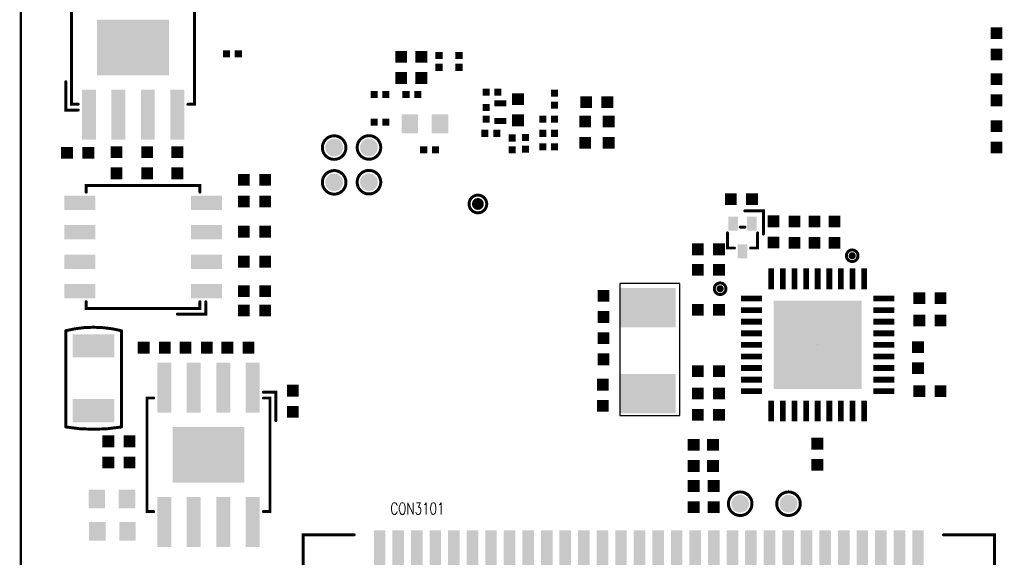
# Model space of a CAD drawing. Extents: x 63 to 129, y -4 to 99.
# Tile 64 of 69: x 63 to 105, y 21 to 44. Entities that reach past the tile are written whole.
import ezdxf

# ---------------------------------------------------------------- set-up
doc = ezdxf.new("R2010")
doc.units = 0
doc.linetypes.add('KEEPOUT_00001000$0', pattern=[2, 1, 1])
doc.layers.get('0').update_dxf_attribs({"linetype": 'CONTINUOUS'})
for name, color, linetype in [('BOARD_OUTLINE_00', 254, 'CONTINUOUS'), ('DRIL_NPLTE_THRU_12', 16, 'CONTINUOUS'), ('DRIL_PLTE_THRU_12', 16, 'CONTINUOUS'), ('DRIL_SYMBOL', 254, 'CONTINUOUS'), ('KEEPOUT_12', 3, 'CONTINUOUS'), ('PADS_BOT', 1, 'CONTINUOUS'), ('PADS_INNER', 1, 'CONTINUOUS'), ('PART_BOT_2DLINE_00', 3, 'CONTINUOUS'), ('TAG_00', 254, 'CONTINUOUS'), ('TAG_01', 254, 'CONTINUOUS')]:
    doc.layers.add(name, color=color, linetype=linetype)
doc.styles.add('W0$127', font='simplex', dxfattribs={"width": 0.75})

# ---------------------------------------------------------------- blocks, each defined once
blk = doc.blocks.new('BOARD_8')
at = {"layer": 'BOARD_OUTLINE_00', "const_width": 0.1016}
blk.add_lwpolyline([(4.3328, -4.8786), (58.3328, -4.8786), (58.3328, -89.8786), (4.3328, -89.8786), (4.3328, -50.3786), (9.7078, -50.3786), (9.7078, -42.5786), (4.3328, -42.5786)], close=True, dxfattribs=at)
blk = doc.blocks.new('KEEPOUT_1140')
at = {"layer": 'KEEPOUT_12', "linetype": 'KEEPOUT_00001000$0'}
blk.add_lwpolyline([(0, 0), (2.5908, 0), (2.5908, -5.6896), (0, -5.6896)], close=True, dxfattribs=at)
blk = doc.blocks.new('DRIL_HOLE_0')
blk.add_lwpolyline([(0, 0, 1), (0, 0, 1)], format="xyb", close=True)
blk = doc.blocks.new('PAD_0')
blk.add_lwpolyline([(0, 0, 1), (0, 0, 1)], format="xyb", close=True)
blk = doc.blocks.new('PAD_6')
at = {"const_width": 0.508}
blk.add_lwpolyline([(-0.254, 0), (0.254, 0)], dxfattribs=at)
blk = doc.blocks.new('STK_BOT_33')
at = {"layer": 'DRIL_PLTE_THRU_12'}
blk.add_blockref('DRIL_HOLE_0', (0, 0), dxfattribs=at)
at = {"layer": 'PADS_BOT'}
blk.add_blockref('PAD_6', (0, 0), dxfattribs=at)
at = {"layer": 'PADS_INNER'}
blk.add_blockref('PAD_0', (0, 0), dxfattribs=at)
blk = doc.blocks.new('SYM_BOT_30')
for p in [(-0.4572, 0), (0.4572, 0)]:
    blk.add_blockref('STK_BOT_33', p)
blk = doc.blocks.new('PART_BOT_254')
blk.add_blockref('SYM_BOT_30', (0, 0))
blk = doc.blocks.new('PART_BOT_257')
blk.add_blockref('SYM_BOT_30', (0, 0))
blk = doc.blocks.new('PART_BOT_258')
blk.add_blockref('SYM_BOT_30', (0, 0))
blk = doc.blocks.new('PART_BOT_259')
blk.add_blockref('SYM_BOT_30', (0, 0))
blk = doc.blocks.new('PART_BOT_260')
blk.add_blockref('SYM_BOT_30', (0, 0))
blk = doc.blocks.new('PART_BOT_261')
blk.add_blockref('SYM_BOT_30', (0, 0))
blk = doc.blocks.new('PART_BOT_262')
blk.add_blockref('SYM_BOT_30', (0, 0))
blk = doc.blocks.new('PART_BOT_263')
blk.add_blockref('SYM_BOT_30', (0, 0))
blk = doc.blocks.new('PAD_5')
at = {"const_width": 0.3048}
blk.add_lwpolyline([(-0.1524, 0), (0.1524, 0)], dxfattribs=at)
blk = doc.blocks.new('STK_BOT_41')
at = {"layer": 'DRIL_NPLTE_THRU_12'}
blk.add_blockref('DRIL_HOLE_0', (0, 0), dxfattribs=at)
at = {"layer": 'PADS_BOT'}
blk.add_blockref('PAD_5', (0, 0), dxfattribs=at)
at = {"layer": 'PADS_INNER'}
blk.add_blockref('PAD_0', (0, 0), dxfattribs=at)
blk = doc.blocks.new('SYM_BOT_29')
for p in [(-0.254, 0), (0.254, 0)]:
    blk.add_blockref('STK_BOT_41', p)
blk = doc.blocks.new('PART_BOT_305')
blk.add_blockref('SYM_BOT_29', (0, 0))
blk = doc.blocks.new('PART_BOT_337')
blk.add_blockref('SYM_BOT_30', (0, 0))
blk = doc.blocks.new('PART_BOT_339')
blk.add_blockref('SYM_BOT_30', (0, 0))
blk = doc.blocks.new('PART_BOT_340')
blk.add_blockref('SYM_BOT_30', (0, 0))
blk = doc.blocks.new('PART_BOT_341')
blk.add_blockref('SYM_BOT_30', (0, 0))
blk = doc.blocks.new('PART_BOT_359')
blk.add_blockref('SYM_BOT_30', (0, 0))
blk = doc.blocks.new('PART_BOT_360')
blk.add_blockref('SYM_BOT_30', (0, 0))
blk = doc.blocks.new('PART_BOT_361')
blk.add_blockref('SYM_BOT_30', (0, 0))
blk = doc.blocks.new('PART_BOT_362')
blk.add_blockref('SYM_BOT_30', (0, 0))
blk = doc.blocks.new('PART_BOT_363')
blk.add_blockref('SYM_BOT_30', (0, 0))
blk = doc.blocks.new('PART_BOT_365')
blk.add_blockref('SYM_BOT_30', (0, 0))
blk = doc.blocks.new('PART_BOT_366')
blk.add_blockref('SYM_BOT_30', (0, 0))
blk = doc.blocks.new('PAD_7')
at = {"const_width": 0.7112}
blk.add_lwpolyline([(-0.4064, 0), (0.4064, 0)], dxfattribs=at)
blk = doc.blocks.new('STK_BOT_40')
at = {"layer": 'DRIL_NPLTE_THRU_12'}
blk.add_blockref('DRIL_HOLE_0', (0, 0), dxfattribs=at)
at = {"layer": 'PADS_BOT', "rotation": 90}
blk.add_blockref('PAD_7', (0, 0), dxfattribs=at)
at = {"layer": 'PADS_INNER'}
blk.add_blockref('PAD_0', (0, 0), dxfattribs=at)
blk = doc.blocks.new('SYM_BOT_34')
for p in [(-0.65, 0), (0.65, 0)]:
    blk.add_blockref('STK_BOT_40', p)
blk = doc.blocks.new('PART_BOT_368')
blk.add_blockref('SYM_BOT_34', (0, 0))
blk = doc.blocks.new('PART_BOT_369')
blk.add_blockref('SYM_BOT_34', (0, 0))
blk = doc.blocks.new('PART_BOT_370')
blk.add_blockref('SYM_BOT_30', (0, 0))
blk = doc.blocks.new('PART_BOT_371')
blk.add_blockref('SYM_BOT_30', (0, 0))
blk = doc.blocks.new('PART_BOT_375')
blk.add_blockref('SYM_BOT_30', (0, 0))
blk = doc.blocks.new('SMOOTH_0$127')
at = {"const_width": 0.0635}
blk.add_lwpolyline([(-0.03175, 0, 1), (0.03175, 0, 1)], format="xyb", close=True, dxfattribs=at)
blk = doc.blocks.new('PART_BODY_BOT_115')
at = {"layer": 'PART_BOT_2DLINE_00', "const_width": 0.127}
for points in [[(-0.35, 0.45), (-0.65, 0.45), (-0.65, -0.2)], [(0.35, 0.45), (0.65, 0.45), (0.65, -0.2)], [(-0.1, -1.15), (-0.9, -1.15), (-0.9, -0.15)], [(-0.1, -0.45), (0.1, -0.45)]]:
    blk.add_lwpolyline(points, dxfattribs=at)
at = {"layer": 'PART_BOT_2DLINE_00'}
for p in [(-0.65, 0.45), (-0.35, 0.45), (0.35, 0.45), (0.65, 0.45), (-0.9, -0.15), (-0.65, -0.2), (-0.1, -0.45), (0.1, -0.45), (0.65, -0.2), (-0.9, -1.15), (-0.1, -1.15)]:
    blk.add_blockref('SMOOTH_0$127', p, dxfattribs=at)
blk = doc.blocks.new('PAD_14')
at = {"const_width": 0.42}
blk.add_lwpolyline([(-0.3, 0), (0.3, 0)], dxfattribs=at)
blk = doc.blocks.new('STK_BOT_209')
at = {"layer": 'DRIL_NPLTE_THRU_12'}
blk.add_blockref('DRIL_HOLE_0', (0, 0), dxfattribs=at)
at = {"layer": 'PADS_BOT', "rotation": 90}
blk.add_blockref('PAD_14', (0, 0), dxfattribs=at)
at = {"layer": 'PADS_INNER'}
blk.add_blockref('PAD_0', (0, 0), dxfattribs=at)
blk = doc.blocks.new('SYM_BOT_68')
for name, p in [('STK_BOT_209', (0, 0.6)), ('PART_BODY_BOT_115', (0, 0)), ('STK_BOT_209', (-0.4, -0.6)), ('STK_BOT_209', (0.4, -0.6))]:
    blk.add_blockref(name, p)
blk = doc.blocks.new('PART_BOT_434')
blk.add_blockref('SYM_BOT_68', (0, 0))
blk = doc.blocks.new('SYM_BOT_69')
for p in [(-0.65, 0), (0.65, 0)]:
    blk.add_blockref('STK_BOT_40', p)
blk = doc.blocks.new('PART_BOT_449')
blk.add_blockref('SYM_BOT_69', (0, 0))
blk = doc.blocks.new('SYM_BOT_41')
for p in [(-0.4572, 0), (0.4572, 0)]:
    blk.add_blockref('STK_BOT_33', p)
blk = doc.blocks.new('PART_BOT_450')
blk.add_blockref('SYM_BOT_41', (0, 0))
blk = doc.blocks.new('PART_BOT_451')
blk.add_blockref('SYM_BOT_41', (0, 0))
blk = doc.blocks.new('PART_BOT_459')
blk.add_blockref('SYM_BOT_41', (0, 0))
blk = doc.blocks.new('PART_BOT_461')
blk.add_blockref('SYM_BOT_41', (0, 0))
blk = doc.blocks.new('PART_BOT_463')
blk.add_blockref('SYM_BOT_41', (0, 0))
blk = doc.blocks.new('PART_BOT_484')
blk.add_blockref('SYM_BOT_41', (0, 0))
blk = doc.blocks.new('PART_BOT_485')
blk.add_blockref('SYM_BOT_41', (0, 0))
blk = doc.blocks.new('PART_BOT_486')
blk.add_blockref('SYM_BOT_41', (0, 0))
blk = doc.blocks.new('PART_BOT_487')
blk.add_blockref('SYM_BOT_41', (0, 0))
blk = doc.blocks.new('PART_BOT_488')
blk.add_blockref('SYM_BOT_41', (0, 0))
blk = doc.blocks.new('PART_BOT_489')
blk.add_blockref('SYM_BOT_41', (0, 0))
blk = doc.blocks.new('PART_BOT_490')
blk.add_blockref('SYM_BOT_41', (0, 0))
blk = doc.blocks.new('PART_BOT_491')
blk.add_blockref('SYM_BOT_41', (0, 0))
blk = doc.blocks.new('PART_BOT_511')
blk.add_blockref('SYM_BOT_41', (0, 0))
blk = doc.blocks.new('PART_BOT_512')
blk.add_blockref('SYM_BOT_41', (0, 0))
blk = doc.blocks.new('PART_BOT_513')
blk.add_blockref('SYM_BOT_41', (0, 0))
blk = doc.blocks.new('PART_BOT_514')
blk.add_blockref('SYM_BOT_41', (0, 0))
blk = doc.blocks.new('PART_BOT_515')
blk.add_blockref('SYM_BOT_41', (0, 0))
blk = doc.blocks.new('PART_BOT_516')
blk.add_blockref('SYM_BOT_41', (0, 0))
blk = doc.blocks.new('PART_BOT_517')
blk.add_blockref('SYM_BOT_41', (0, 0))
blk = doc.blocks.new('PART_BODY_BOT_118')
at = {"layer": 'PART_BOT_2DLINE_00', "const_width": 0.127}
blk.add_lwpolyline([(-2.1, -1.2), (2.05, -1.2, 0.125886), (2.05, 1.2), (-2.1, 1.2, 0.083972)], format="xyb", close=True, dxfattribs=at)
at = {"layer": 'PART_BOT_2DLINE_00'}
for p in [(-2.1, 1.2), (2.05, 1.2), (-2.1, -1.2), (2.05, -1.2)]:
    blk.add_blockref('SMOOTH_0$127', p, dxfattribs=at)
blk = doc.blocks.new('PAD_15')
at = {"const_width": 1}
blk.add_lwpolyline([(-0.9, 0), (0.9, 0)], dxfattribs=at)
blk = doc.blocks.new('STK_BOT_217')
at = {"layer": 'DRIL_NPLTE_THRU_12'}
blk.add_blockref('DRIL_HOLE_0', (0, 0), dxfattribs=at)
at = {"layer": 'PADS_BOT', "rotation": 90}
blk.add_blockref('PAD_15', (0, 0), dxfattribs=at)
at = {"layer": 'PADS_INNER'}
blk.add_blockref('PAD_0', (0, 0), dxfattribs=at)
blk = doc.blocks.new('SYM_BOT_71')
for name, p in [('STK_BOT_217', (-1.4, 0)), ('STK_BOT_217', (1.4, 0)), ('PART_BODY_BOT_118', (0, 0))]:
    blk.add_blockref(name, p)
blk = doc.blocks.new('PART_BOT_519')
blk.add_blockref('SYM_BOT_71', (0, 0))
blk = doc.blocks.new('PART_BODY_BOT_121')
at = {"layer": 'PART_BOT_2DLINE_00', "const_width": 0.127}
blk.add_lwpolyline([(-0.381, 0, 1), (0.381, 0, 1)], format="xyb", close=True, dxfattribs=at)
blk = doc.blocks.new('PAD_16')
at = {"const_width": 0.254}
blk.add_lwpolyline([(0, -0.127, 1), (0, 0.127, 1)], format="xyb", close=True, dxfattribs=at)
blk = doc.blocks.new('STK_BOT_264')
at = {"layer": 'DRIL_NPLTE_THRU_12'}
blk.add_blockref('DRIL_HOLE_0', (0, 0), dxfattribs=at)
at = {"layer": 'PADS_BOT'}
blk.add_blockref('PAD_16', (0, 0), dxfattribs=at)
at = {"layer": 'PADS_INNER'}
blk.add_blockref('PAD_0', (0, 0), dxfattribs=at)
blk = doc.blocks.new('SYM_BOT_74')
for name in ['PART_BODY_BOT_121', 'STK_BOT_264']:
    blk.add_blockref(name, (0, 0))
blk = doc.blocks.new('PART_BOT_524')
blk.add_blockref('SYM_BOT_74', (0, 0))
blk = doc.blocks.new('PART_BODY_BOT_122')
at = {"layer": 'PART_BOT_2DLINE_00', "const_width": 0.127}
blk.add_lwpolyline([(-0.508, 0, 1), (0.508, 0, 1)], format="xyb", close=True, dxfattribs=at)
blk = doc.blocks.new('PAD_17')
at = {"const_width": 0.381}
blk.add_lwpolyline([(0, -0.1905, 1), (0, 0.1905, 1)], format="xyb", close=True, dxfattribs=at)
blk = doc.blocks.new('STK_BOT_265')
at = {"layer": 'DRIL_NPLTE_THRU_12'}
blk.add_blockref('DRIL_HOLE_0', (0, 0), dxfattribs=at)
at = {"layer": 'PADS_BOT'}
blk.add_blockref('PAD_17', (0, 0), dxfattribs=at)
at = {"layer": 'PADS_INNER'}
blk.add_blockref('PAD_0', (0, 0), dxfattribs=at)
blk = doc.blocks.new('SYM_BOT_75')
for name in ['PART_BODY_BOT_122', 'STK_BOT_265']:
    blk.add_blockref(name, (0, 0))
blk = doc.blocks.new('PART_BOT_525')
blk.add_blockref('SYM_BOT_75', (0, 0))
blk = doc.blocks.new('PART_BOT_526')
blk.add_blockref('SYM_BOT_75', (0, 0))
blk = doc.blocks.new('PART_BOT_527')
blk.add_blockref('SYM_BOT_75', (0, 0))
blk = doc.blocks.new('PART_BOT_528')
blk.add_blockref('SYM_BOT_75', (0, 0))
blk = doc.blocks.new('PART_BODY_BOT_124')
at = {"layer": 'PART_BOT_2DLINE_00', "const_width": 0.127}
blk.add_lwpolyline([(-0.25, 0, 1), (0.25, 0, 1)], format="xyb", close=True, dxfattribs=at)
blk = doc.blocks.new('PAD_20')
at = {"const_width": 0.1524}
blk.add_lwpolyline([(0, -0.0762, 1), (0, 0.0762, 1)], format="xyb", close=True, dxfattribs=at)
blk = doc.blocks.new('STK_BOT_214')
at = {"layer": 'DRIL_NPLTE_THRU_12'}
blk.add_blockref('DRIL_HOLE_0', (0, 0), dxfattribs=at)
at = {"layer": 'PADS_BOT'}
blk.add_blockref('PAD_20', (0, 0), dxfattribs=at)
at = {"layer": 'PADS_INNER'}
blk.add_blockref('PAD_0', (0, 0), dxfattribs=at)
blk = doc.blocks.new('SYM_BOT_77')
for name in ['PART_BODY_BOT_124', 'STK_BOT_214']:
    blk.add_blockref(name, (0, 0))
blk = doc.blocks.new('PART_BOT_533')
blk.add_blockref('SYM_BOT_77', (0, 0))
blk = doc.blocks.new('PART_BOT_534')
blk.add_blockref('SYM_BOT_77', (0, 0))
blk = doc.blocks.new('PART_BODY_BOT_131')
at = {"layer": 'TAG_00'}
blk.add_lwpolyline([(0, 0), (0, 0)], dxfattribs=at)
at = {"layer": 'TAG_01'}
blk.add_lwpolyline([(0, 0), (0, 0)], dxfattribs=at)
blk = doc.blocks.new('PAD_22')
at = {"const_width": 0.25}
blk.add_lwpolyline([(-0.45, 0), (0.45, 0)], dxfattribs=at)
blk = doc.blocks.new('STK_BOT_251')
at = {"layer": 'DRIL_NPLTE_THRU_12'}
blk.add_blockref('DRIL_HOLE_0', (0, 0), dxfattribs=at)
at = {"layer": 'PADS_BOT'}
blk.add_blockref('PAD_22', (0, 0), dxfattribs=at)
at = {"layer": 'PADS_INNER'}
blk.add_blockref('PAD_0', (0, 0), dxfattribs=at)
blk = doc.blocks.new('STK_BOT_250')
at = {"layer": 'DRIL_NPLTE_THRU_12'}
blk.add_blockref('DRIL_HOLE_0', (0, 0), dxfattribs=at)
at = {"layer": 'PADS_BOT', "rotation": 90}
blk.add_blockref('PAD_22', (0, 0), dxfattribs=at)
at = {"layer": 'PADS_INNER'}
blk.add_blockref('PAD_0', (0, 0), dxfattribs=at)
blk = doc.blocks.new('PAD_23')
at = {"const_width": 3.8}
blk.add_lwpolyline([(-1.9, 0), (1.9, 0)], dxfattribs=at)
blk = doc.blocks.new('STK_BOT_252')
at = {"layer": 'DRIL_NPLTE_THRU_12'}
blk.add_blockref('DRIL_HOLE_0', (0, 0), dxfattribs=at)
at = {"layer": 'PADS_BOT'}
blk.add_blockref('PAD_23', (0, 0), dxfattribs=at)
at = {"layer": 'PADS_INNER'}
blk.add_blockref('PAD_0', (0, 0), dxfattribs=at)
blk = doc.blocks.new('SYM_BOT_84')
for name, p in [('STK_BOT_250', (-2, 2.85)), ('STK_BOT_250', (-1.5, 2.85)), ('STK_BOT_250', (-1, 2.85)), ('STK_BOT_250', (-0.5, 2.85)), ('STK_BOT_250', (0, 2.85)), ('STK_BOT_250', (0.5, 2.85)), ('STK_BOT_250', (1, 2.85)), ('STK_BOT_250', (1.5, 2.85)), ('STK_BOT_250', (2, 2.85)), ('STK_BOT_251', (-2.85, 2)), ('STK_BOT_251', (2.85, 2)), ('STK_BOT_252', (0, 0)), ('STK_BOT_251', (-2.85, 1.5)), ('STK_BOT_251', (2.85, 1.5)), ('STK_BOT_251', (-2.85, 1)), ('STK_BOT_251', (2.85, 1)), ('STK_BOT_251', (-2.85, 0.5)), ('STK_BOT_251', (2.85, 0.5)), ('STK_BOT_251', (-2.85, 0)), ('PART_BODY_BOT_131', (0, 0)), ('STK_BOT_251', (2.85, 0)), ('STK_BOT_251', (-2.85, -0.5)), ('STK_BOT_251', (2.85, -0.5)), ('STK_BOT_251', (-2.85, -1)), ('STK_BOT_251', (2.85, -1)), ('STK_BOT_251', (-2.85, -1.5)), ('STK_BOT_251', (2.85, -1.5)), ('STK_BOT_251', (-2.85, -2)), ('STK_BOT_251', (2.85, -2)), ('STK_BOT_250', (-2, -2.85)), ('STK_BOT_250', (-1.5, -2.85)), ('STK_BOT_250', (-1, -2.85)), ('STK_BOT_250', (-0.5, -2.85)), ('STK_BOT_250', (0, -2.85)), ('STK_BOT_250', (0.5, -2.85)), ('STK_BOT_250', (1, -2.85)), ('STK_BOT_250', (1.5, -2.85)), ('STK_BOT_250', (2, -2.85))]:
    blk.add_blockref(name, p)
blk = doc.blocks.new('PART_BOT_544')
blk.add_blockref('SYM_BOT_84', (0, 0))
blk = doc.blocks.new('PART_BODY_BOT_134')
at = {"layer": 'PART_BOT_2DLINE_00', "const_width": 0.127}
for points in [[(-2.3645, 2.45), (-2.65, 2.45), (-2.65, -2.45), (-2.3645, -2.45)], [(2.3645, 2.45), (2.65, 2.45), (2.65, -2.45), (2.3645, -2.45)], [(-2.9, -1.4764), (-2.9, -2.7), (-2.3645, -2.7)]]:
    blk.add_lwpolyline(points, dxfattribs=at)
at = {"layer": 'PART_BOT_2DLINE_00'}
for p in [(-2.65, 2.45), (-2.3645, 2.45), (2.3645, 2.45), (2.65, 2.45), (-2.9, -1.4764), (-2.65, -2.45), (-2.3645, -2.45), (2.3645, -2.45), (2.65, -2.45), (-2.9, -2.7), (-2.3645, -2.7)]:
    blk.add_blockref('SMOOTH_0$127', p, dxfattribs=at)
blk = doc.blocks.new('PAD_26')
at = {"const_width": 0.6}
blk.add_lwpolyline([(-1.075, 0), (1.075, 0)], dxfattribs=at)
blk = doc.blocks.new('STK_BOT_352')
at = {"layer": 'DRIL_NPLTE_THRU_12'}
blk.add_blockref('DRIL_HOLE_0', (0, 0), dxfattribs=at)
at = {"layer": 'PADS_BOT', "rotation": 90}
blk.add_blockref('PAD_26', (0, 0), dxfattribs=at)
at = {"layer": 'PADS_INNER'}
blk.add_blockref('PAD_0', (0, 0), dxfattribs=at)
blk = doc.blocks.new('PAD_27')
at = {"const_width": 2.4}
blk.add_lwpolyline([(-1.55, 0), (1.55, 0)], dxfattribs=at)
blk = doc.blocks.new('STK_BOT_219')
at = {"layer": 'DRIL_NPLTE_THRU_12'}
blk.add_blockref('DRIL_HOLE_0', (0, 0), dxfattribs=at)
at = {"layer": 'PADS_BOT'}
blk.add_blockref('PAD_27', (0, 0), dxfattribs=at)
at = {"layer": 'PADS_INNER'}
blk.add_blockref('PAD_0', (0, 0), dxfattribs=at)
blk = doc.blocks.new('SYM_BOT_87')
for name, p in [('STK_BOT_352', (-1.905, 2.9)), ('STK_BOT_352', (-0.635, 2.9)), ('STK_BOT_352', (0.635, 2.9)), ('STK_BOT_352', (1.905, 2.9)), ('PART_BODY_BOT_134', (0, 0)), ('STK_BOT_219', (0, 0)), ('STK_BOT_352', (-1.905, -2.9)), ('STK_BOT_352', (-0.635, -2.9)), ('STK_BOT_352', (0.635, -2.9)), ('STK_BOT_352', (1.905, -2.9))]:
    blk.add_blockref(name, p)
blk = doc.blocks.new('PART_BOT_548')
blk.add_blockref('SYM_BOT_87', (0, 0))
blk = doc.blocks.new('PART_BODY_BOT_135')
at = {"layer": 'PART_BOT_2DLINE_00', "const_width": 0.127}
for points in [[(-2.3645, 2.45), (-2.65, 2.45), (-2.65, -2.45), (-2.3645, -2.45)], [(2.3645, 2.45), (2.65, 2.45), (2.65, -2.45), (2.3645, -2.45)], [(-2.9, -1.4764), (-2.9, -2.7), (-2.3645, -2.7)]]:
    blk.add_lwpolyline(points, dxfattribs=at)
at = {"layer": 'PART_BOT_2DLINE_00'}
for p in [(-2.65, 2.45), (-2.3645, 2.45), (2.3645, 2.45), (2.65, 2.45), (-2.9, -1.4764), (-2.65, -2.45), (-2.3645, -2.45), (2.3645, -2.45), (2.65, -2.45), (-2.9, -2.7), (-2.3645, -2.7)]:
    blk.add_blockref('SMOOTH_0$127', p, dxfattribs=at)
blk = doc.blocks.new('PAD_28')
at = {"const_width": 0.619}
blk.add_lwpolyline([(-0.6675, 0), (0.6675, 0)], dxfattribs=at)
blk = doc.blocks.new('STK_BOT_218')
at = {"layer": 'DRIL_NPLTE_THRU_12'}
blk.add_blockref('DRIL_HOLE_0', (0, 0), dxfattribs=at)
at = {"layer": 'PADS_BOT', "rotation": 90}
blk.add_blockref('PAD_28', (0, 0), dxfattribs=at)
at = {"layer": 'PADS_INNER'}
blk.add_blockref('PAD_0', (0, 0), dxfattribs=at)
blk = doc.blocks.new('SYM_BOT_88')
for name, p in [('STK_BOT_218', (-1.905, 2.73)), ('STK_BOT_218', (-0.635, 2.73)), ('STK_BOT_218', (0.635, 2.73)), ('STK_BOT_218', (1.905, 2.73)), ('PART_BODY_BOT_135', (0, 0)), ('STK_BOT_218', (-1.905, -2.73)), ('STK_BOT_218', (-0.635, -2.73)), ('STK_BOT_218', (0.635, -2.73)), ('STK_BOT_218', (1.905, -2.73))]:
    blk.add_blockref(name, p)
blk = doc.blocks.new('PART_BOT_549')
blk.add_blockref('SYM_BOT_88', (0, 0))
blk = doc.blocks.new('PART_BOT_550')
blk.add_blockref('SYM_BOT_87', (0, 0))
blk = doc.blocks.new('PAD_29')
at = {"const_width": 1.7}
blk.add_lwpolyline([(-1.2, 0), (1.2, 0)], dxfattribs=at)
blk = doc.blocks.new('STK_BOT_206')
at = {"layer": 'DRIL_NPLTE_THRU_12'}
blk.add_blockref('DRIL_HOLE_0', (0, 0), dxfattribs=at)
at = {"layer": 'PADS_BOT', "rotation": 90}
blk.add_blockref('PAD_29', (0, 0), dxfattribs=at)
at = {"layer": 'PADS_INNER'}
blk.add_blockref('PAD_0', (0, 0), dxfattribs=at)
blk = doc.blocks.new('SYM_BOT_89')
for p in [(-1.85, 0), (1.85, 0)]:
    blk.add_blockref('STK_BOT_206', p)
blk = doc.blocks.new('PART_BOT_551')
blk.add_blockref('SYM_BOT_89', (0, 0))
blk = doc.blocks.new('PART_BOT_555')
blk.add_blockref('SYM_BOT_29', (0, 0))
blk = doc.blocks.new('PART_BOT_556')
blk.add_blockref('SYM_BOT_29', (0, 0))
blk = doc.blocks.new('PART_BOT_557')
blk.add_blockref('SYM_BOT_29', (0, 0))
blk = doc.blocks.new('PART_BOT_558')
blk.add_blockref('SYM_BOT_29', (0, 0))
blk = doc.blocks.new('PART_BOT_559')
blk.add_blockref('SYM_BOT_29', (0, 0))
blk = doc.blocks.new('PART_BOT_574')
blk.add_blockref('SYM_BOT_29', (0, 0))
blk = doc.blocks.new('PART_BOT_580')
blk.add_blockref('SYM_BOT_29', (0, 0))
blk = doc.blocks.new('PART_BOT_581')
blk.add_blockref('SYM_BOT_29', (0, 0))
blk = doc.blocks.new('PART_BOT_582')
blk.add_blockref('SYM_BOT_29', (0, 0))
blk = doc.blocks.new('PART_BOT_583')
blk.add_blockref('SYM_BOT_29', (0, 0))
blk = doc.blocks.new('PART_BOT_584')
blk.add_blockref('SYM_BOT_29', (0, 0))
blk = doc.blocks.new('PART_BOT_585')
blk.add_blockref('SYM_BOT_29', (0, 0))
blk = doc.blocks.new('PAD_32')
at = {"const_width": 0.254}
blk.add_lwpolyline([(-0.254, 0), (0.254, 0)], dxfattribs=at)
blk = doc.blocks.new('STK_BOT_248')
at = {"layer": 'DRIL_NPLTE_THRU_12'}
blk.add_blockref('DRIL_HOLE_0', (0, 0), dxfattribs=at)
at = {"layer": 'PADS_BOT', "rotation": 90}
blk.add_blockref('PAD_32', (0, 0), dxfattribs=at)
at = {"layer": 'PADS_INNER'}
blk.add_blockref('PAD_0', (0, 0), dxfattribs=at)
blk = doc.blocks.new('SYM_BOT_93')
for p in [(-0.381, 0), (0.381, 0)]:
    blk.add_blockref('STK_BOT_248', p)
blk = doc.blocks.new('PART_BOT_617')
blk.add_blockref('SYM_BOT_93', (0, 0))
blk = doc.blocks.new('STK_BOT_46')
at = {"layer": 'DRIL_PLTE_THRU_12'}
blk.add_blockref('DRIL_HOLE_0', (0, 0), dxfattribs=at)
at = {"layer": 'PADS_BOT'}
blk.add_blockref('PAD_5', (0, 0), dxfattribs=at)
at = {"layer": 'PADS_INNER'}
blk.add_blockref('PAD_0', (0, 0), dxfattribs=at)
blk = doc.blocks.new('SYM_BOT_12')
for p in [(-0.254, 0), (0.254, 0)]:
    blk.add_blockref('STK_BOT_46', p)
blk = doc.blocks.new('PART_BOT_638')
blk.add_blockref('SYM_BOT_12', (0, 0))
blk = doc.blocks.new('PART_BOT_639')
blk.add_blockref('SYM_BOT_12', (0, 0))
blk = doc.blocks.new('PART_BOT_746')
blk.add_blockref('SYM_BOT_41', (0, 0))
blk = doc.blocks.new('PART_BOT_755')
blk.add_blockref('SYM_BOT_29', (0, 0))
blk = doc.blocks.new('PART_BODY_BOT_99')
at = {"layer": 'PART_BOT_2DLINE_00', "const_width": 0.127}
for points in [[(-12.7, 3), (-14.9, 3), (-14.9, -3), (-12.7, -3)], [(12.7, 3), (14.9, 3), (14.9, -3), (12.7, -3)]]:
    blk.add_lwpolyline(points, dxfattribs=at)
at = {"layer": 'PART_BOT_2DLINE_00'}
for p in [(-14.9, 3), (-12.7, 3), (12.7, 3), (14.9, 3), (-14.9, -3), (-12.7, -3), (12.7, -3), (14.9, -3)]:
    blk.add_blockref('SMOOTH_0$127', p, dxfattribs=at)
blk = doc.blocks.new('PAD_42')
at = {"const_width": 0.5}
blk.add_lwpolyline([(-1, 0), (1, 0)], dxfattribs=at)
blk = doc.blocks.new('STK_BOT_356')
at = {"layer": 'DRIL_NPLTE_THRU_12'}
blk.add_blockref('DRIL_HOLE_0', (0, 0), dxfattribs=at)
at = {"layer": 'PADS_BOT', "rotation": 90}
blk.add_blockref('PAD_42', (0, 0), dxfattribs=at)
at = {"layer": 'PADS_INNER'}
blk.add_blockref('PAD_0', (0, 0), dxfattribs=at)
blk = doc.blocks.new('DRIL_SYMBOL_1$3')
at = {"layer": 'DRIL_SYMBOL', "const_width": 0.0508}
for points in [[(-0.254, 0), (0.254, 0)], [(0, -0.254), (0, 0.254)]]:
    blk.add_lwpolyline(points, dxfattribs=at)
blk = doc.blocks.new('DRIL_HOLE_1$3')
at = {"const_width": 0.65}
blk.add_lwpolyline([(-0.325, 0, 1), (0.325, 0, 1)], format="xyb", close=True, dxfattribs=at)
blk.add_blockref('DRIL_SYMBOL_1$3', (0, 0))
blk = doc.blocks.new('PAD_43')
at = {"const_width": 0.65}
blk.add_lwpolyline([(0, -0.325, 1), (0, 0.325, 1)], format="xyb", close=True, dxfattribs=at)
blk = doc.blocks.new('STK_BOT_212')
at = {"layer": 'DRIL_NPLTE_THRU_12'}
blk.add_blockref('DRIL_HOLE_1$3', (0, 0), dxfattribs=at)
at = {"layer": 'PADS_BOT'}
blk.add_blockref('PAD_43', (0, 0), dxfattribs=at)
at = {"layer": 'PADS_INNER'}
blk.add_blockref('PAD_43', (0, 0), dxfattribs=at)
blk = doc.blocks.new('DRIL_SYMBOL_0$9')
at = {"layer": 'DRIL_SYMBOL', "const_width": 0.0508}
for points in [[(-0.254, 0), (0.254, 0)], [(0, -0.254), (0, 0.254)]]:
    blk.add_lwpolyline(points, dxfattribs=at)
blk = doc.blocks.new('DRIL_HOLE_0$9')
at = {"const_width": 0.45}
blk.add_lwpolyline([(-0.225, 0, 1), (0.225, 0, 1)], format="xyb", close=True, dxfattribs=at)
blk.add_blockref('DRIL_SYMBOL_0$9', (0, 0))
blk = doc.blocks.new('PAD_44')
at = {"const_width": 0.45}
blk.add_lwpolyline([(0, -0.225, 1), (0, 0.225, 1)], format="xyb", close=True, dxfattribs=at)
blk = doc.blocks.new('STK_BOT_213')
at = {"layer": 'DRIL_NPLTE_THRU_12'}
blk.add_blockref('DRIL_HOLE_0$9', (0, 0), dxfattribs=at)
at = {"layer": 'PADS_BOT'}
blk.add_blockref('PAD_44', (0, 0), dxfattribs=at)
at = {"layer": 'PADS_INNER'}
blk.add_blockref('PAD_44', (0, 0), dxfattribs=at)
blk = doc.blocks.new('SYM_BOT_52')
for name, p in [('STK_BOT_356', (-11.6, 2.2)), ('STK_BOT_356', (-10.8, 2.2)), ('STK_BOT_356', (-10, 2.2)), ('STK_BOT_356', (-9.2, 2.2)), ('STK_BOT_356', (-8.4, 2.2)), ('STK_BOT_356', (-7.6, 2.2)), ('STK_BOT_356', (-6.8, 2.2)), ('STK_BOT_356', (-6, 2.2)), ('STK_BOT_356', (-5.2, 2.2)), ('STK_BOT_356', (-4.4, 2.2)), ('STK_BOT_356', (-3.6, 2.2)), ('STK_BOT_356', (-2.8, 2.2)), ('STK_BOT_356', (-2, 2.2)), ('STK_BOT_356', (-1.2, 2.2)), ('STK_BOT_356', (-0.4, 2.2)), ('STK_BOT_356', (0.4, 2.2)), ('STK_BOT_356', (1.2, 2.2)), ('STK_BOT_356', (2, 2.2)), ('STK_BOT_356', (2.8, 2.2)), ('STK_BOT_356', (3.6, 2.2)), ('STK_BOT_356', (4.4, 2.2)), ('STK_BOT_356', (5.2, 2.2)), ('STK_BOT_356', (6, 2.2)), ('STK_BOT_356', (6.8, 2.2)), ('STK_BOT_356', (7.6, 2.2)), ('STK_BOT_356', (8.4, 2.2)), ('STK_BOT_356', (9.2, 2.2)), ('STK_BOT_356', (10, 2.2)), ('STK_BOT_356', (10.8, 2.2)), ('STK_BOT_356', (11.6, 2.2)), ('PART_BODY_BOT_99', (0, 0)), ('STK_BOT_212', (-14.1, 0)), ('STK_BOT_213', (14.1, 0)), ('STK_BOT_356', (-11.6, -2.2)), ('STK_BOT_356', (-10.8, -2.2)), ('STK_BOT_356', (-10, -2.2)), ('STK_BOT_356', (-9.2, -2.2)), ('STK_BOT_356', (-8.4, -2.2)), ('STK_BOT_356', (-7.6, -2.2)), ('STK_BOT_356', (-6.8, -2.2)), ('STK_BOT_356', (-6, -2.2)), ('STK_BOT_356', (-5.2, -2.2)), ('STK_BOT_356', (-4.4, -2.2)), ('STK_BOT_356', (-3.6, -2.2)), ('STK_BOT_356', (-2.8, -2.2)), ('STK_BOT_356', (-2, -2.2)), ('STK_BOT_356', (-1.2, -2.2)), ('STK_BOT_356', (-0.4, -2.2)), ('STK_BOT_356', (0.4, -2.2)), ('STK_BOT_356', (1.2, -2.2)), ('STK_BOT_356', (2, -2.2)), ('STK_BOT_356', (2.8, -2.2)), ('STK_BOT_356', (3.6, -2.2)), ('STK_BOT_356', (4.4, -2.2)), ('STK_BOT_356', (5.2, -2.2)), ('STK_BOT_356', (6, -2.2)), ('STK_BOT_356', (6.8, -2.2)), ('STK_BOT_356', (7.6, -2.2)), ('STK_BOT_356', (8.4, -2.2)), ('STK_BOT_356', (9.2, -2.2)), ('STK_BOT_356', (10, -2.2)), ('STK_BOT_356', (10.8, -2.2)), ('STK_BOT_356', (11.6, -2.2))]:
    blk.add_blockref(name, p)
blk = doc.blocks.new('PART_BOT_760')
blk.add_blockref('SYM_BOT_52', (0, 0))
blk = doc.blocks.new('PART_BOT_769')
blk.add_blockref('SYM_BOT_41', (0, 0))
blk = doc.blocks.new('PART_BOT_770')
blk.add_blockref('SYM_BOT_41', (0, 0))
blk = doc.blocks.new('PART_BOT_771')
blk.add_blockref('SYM_BOT_41', (0, 0))
blk = doc.blocks.new('PART_BOT_772')
blk.add_blockref('SYM_BOT_41', (0, 0))
blk = doc.blocks.new('PART_BOT_782')
blk.add_blockref('SYM_BOT_41', (0, 0))
blk = doc.blocks.new('PART_BOT_784')
blk.add_blockref('SYM_BOT_75', (0, 0))
blk = doc.blocks.new('PART_BOT_785')
blk.add_blockref('SYM_BOT_75', (0, 0))

msp = doc.modelspace()

# ---------------------------------------------------------------- block references
at = {"xscale": -1}
for name, p in [('BOARD_8', (121.329, 89.879)), ('KEEPOUT_1140', (91.393, 32.639))]:
    msp.add_blockref(name, p, dxfattribs=at)
for name, p in [('PART_BOT_550', (67.832, 42.819)), ('PART_BOT_638', (78.474, 40.792)), ('PART_BOT_581', (79.846, 40.792)), ('PART_BOT_574', (83.3, 40.894)), ('PART_BOT_450', (87.812, 40.462)), ('PART_BOT_449', (80.405, 39.522)), ('PART_BOT_527', (76.497, 38.5)), ('PART_BOT_528', (77.997, 38.506)), ('PART_BOT_580', (83.249, 39.116)), ('PART_BOT_583', (85.739, 39.116)), ('PART_BOT_516', (65.444, 38.278)), ('PART_BOT_512', (73.064, 37.109)), ('PART_BOT_526', (76.497, 37)), ('PART_BOT_363', (73.064, 34.874)), ('PART_BOT_490', (92.622, 34.112)), ('PART_BOT_533', (98.82, 33.835)), ('PART_BOT_362', (73.064, 33.579)), ('PART_BOT_534', (93.13, 32.412)), ('PART_BOT_260', (102.172, 32.006)), ('PART_BOT_261', (102.172, 31.041)), ('PART_BOT_365', (68.746, 29.87)), ('PART_BOT_514', (72.353, 29.87)), ('PART_BOT_259', (102.172, 27.991)), ('PART_BOT_784', (93.994, 23.139)), ('PART_BOT_760', (90.057, 18.796))]:
    msp.add_blockref(name, p)
for name, p, rotation in [('PART_BOT_463', (105.043, 42.977), 270), ('PART_BOT_339', (79.389, 41.961), 270), ('PART_BOT_337', (80.252, 41.961), 270), ('PART_BOT_305', (72.115, 42.539), 180), ('PART_BOT_556', (81.014, 42.215), 90.00000000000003), ('PART_BOT_555', (81.878, 42.215), 90.00000000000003), ('PART_BOT_461', (105.043, 40.996), 270), ('PART_BOT_340', (84.418, 40.132), 270), ('PART_BOT_639', (85.993, 40.589), 270), ('PART_BOT_559', (83.046, 39.98), 270), ('PART_BOT_617', (83.656, 40.03), 90.00000000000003), ('PART_BOT_341', (87.313, 39.167), 270), ('PART_BOT_451', (88.329, 39.167), 90.00000000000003), ('PART_BOT_459', (105.043, 38.964), 270), ('PART_BOT_755', (78.474, 39.599), 180), ('PART_BOT_582', (85.739, 39.726), 180), ('PART_BOT_557', (84.164, 38.659), 90.00000000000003), ('PART_BOT_584', (84.748, 38.684), 270), ('PART_BOT_517', (67.12, 37.846), 270), ('PART_BOT_371', (68.441, 37.846), 90.00000000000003), ('PART_BOT_370', (69.737, 37.846), 90.00000000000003), ('PART_BOT_585', (85.739, 38.532), 180), ('PART_BOT_558', (80.608, 38.405), 180), ('PART_BOT_525', (77.997, 37.008), 90.00000000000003), ('PART_BOT_549', (68.263, 34.214), 90.00000000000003), ('PART_BOT_524', (82.691, 36.068), 90.00000000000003), ('PART_BOT_491', (94.044, 36.271), 180), ('PART_BOT_511', (73.064, 36.17), 180), ('PART_BOT_434', (94.095, 34.62), 180), ('PART_BOT_486', (95.428, 34.86), 90.00000000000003), ('PART_BOT_485', (96.33, 34.851), 270), ('PART_BOT_487', (97.194, 34.851), 90.00000000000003), ('PART_BOT_258', (98.058, 34.851), 90.00000000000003), ('PART_BOT_544', (97.333, 29.991), 90.00000000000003), ('PART_BOT_489', (92.622, 33.223), 180), ('PART_BOT_746', (73.064, 32.309), 180), ('PART_BOT_359', (88.101, 31.65), 90.00000000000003), ('PART_BOT_551', (90.017, 29.741), 270), ('PART_BOT_782', (73.064, 31.471), 180), ('PART_BOT_257', (92.622, 31.498), 180), ('PART_BOT_519', (66.13, 28.55), 90.00000000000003), ('PART_BOT_484', (88.101, 29.822), 270), ('PART_BOT_262', (101.655, 29.439), 270), ('PART_BOT_366', (70.549, 29.87), 180), ('PART_BOT_548', (71.083, 25.248), 180), ('PART_BOT_263', (92.622, 28.856), 180), ('PART_BOT_513', (74.715, 27.559), 90.00000000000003), ('PART_BOT_360', (88.075, 27.815), 270), ('PART_BOT_488', (92.622, 27.891), 180), ('PART_BOT_254', (92.622, 26.977), 180), ('PART_BOT_515', (67.222, 25.832), 180), ('PART_BOT_771', (91.987, 25.222), 90.00000000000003), ('PART_BOT_772', (92.825, 25.222), 90.00000000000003), ('PART_BOT_361', (97.321, 25.273), 270), ('PART_BOT_375', (67.222, 24.917), 180), ('PART_BOT_769', (91.987, 23.444), 90.00000000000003), ('PART_BOT_770', (92.851, 23.444), 90.00000000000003), ('PART_BOT_368', (66.917, 23.343), 180), ('PART_BOT_785', (96.076, 23.139), 270), ('PART_BOT_369', (66.943, 21.946), 180)]:
    msp.add_blockref(name, p, dxfattribs=dict(rotation=rotation))

# ---------------------------------------------------------------- texts
at = {"linetype": 'CONTINUOUS', "style": 'W0$127', "width": 0.75}
msp.add_text('CON3101', height=0.5, dxfattribs=at).set_placement((78.919, 22.681))

doc.saveas('drawing.dxf')
